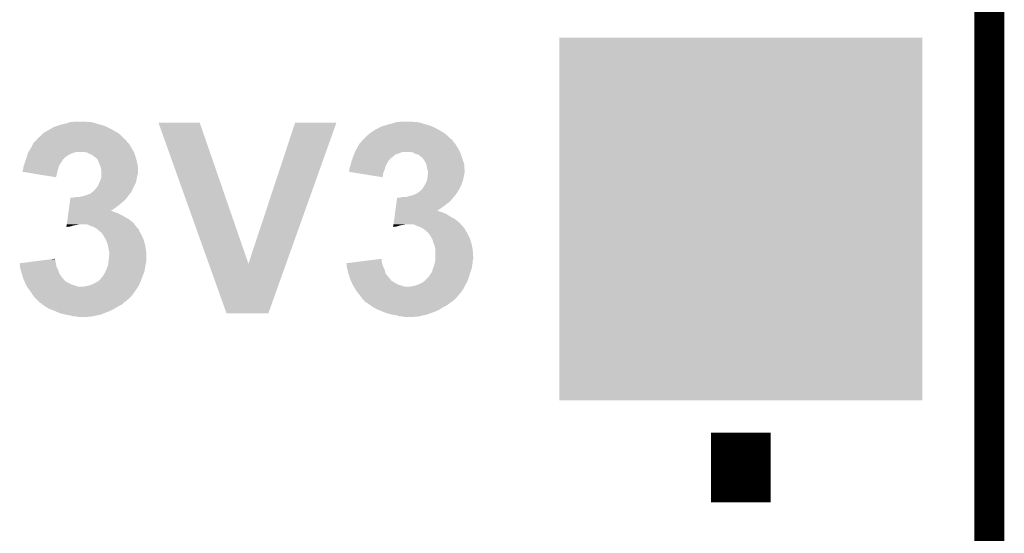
# Model space of a CAD drawing. Extents: x -0.05 to 0.95, y -0.15 to 2.1.
# Tile 22 of 28: x 0.76 to 0.95, y 1.14 to 1.24. Entities that reach past the tile are written whole.
import ezdxf

# ---------------------------------------------------------------- set-up
doc = ezdxf.new("R2010")
doc.units = 0
doc.layers.get('0').update_dxf_attribs({"linetype": 'CONTINUOUS'})
for name, color, linetype in [('ENOCEAN_5_CLICK_V101_GKO', 5, 'CONTINUOUS'), ('ENOCEAN_5_CLICK_V101_GTO', 14, 'CONTINUOUS'), ('ENOCEAN_5_CLICK_V101_GTS', 12, 'CONTINUOUS')]:
    doc.layers.add(name, color=color, linetype=linetype)

# ---------------------------------------------------------------- blocks, each defined once
blk = doc.blocks.new('SQUARE_16')
blk.add_solid([(0.0365, 0.0365), (0.0365, -0.0365), (-0.0365, 0.0365), (-0.0365, -0.0365)])

msp = doc.modelspace()

# ---------------------------------------------------------------- linework, layer by layer
at = {"layer": 'ENOCEAN_5_CLICK_V101_GKO', "const_width": 0.006}
msp.add_lwpolyline([(0.95, -0.05), (0.95, 2.01)], dxfattribs=at)
at = {"layer": 'ENOCEAN_5_CLICK_V101_GTO', "const_width": 0.012}
msp.add_lwpolyline([(0.9, 1.143), (0.9, 1.157)], dxfattribs=at)
at = {"layer": 'ENOCEAN_5_CLICK_V101_GTO'}
for points in [[(0.7599, 1.2174), (0.76116, 1.2181), (0.77462, 1.2174), (0.7734, 1.2181)], [(0.76116, 1.2181), (0.7617, 1.2184), (0.7734, 1.2181), (0.7728, 1.2184)], [(0.7617, 1.2184), (0.7618, 1.2185), (0.7728, 1.2184), (0.7726, 1.2185)], [(0.7618, 1.2185), (0.7627, 1.2188), (0.7726, 1.2185), (0.7719, 1.2188)], [(0.7627, 1.2188), (0.7633, 1.219), (0.7719, 1.2188), (0.7712, 1.219)], [(0.7633, 1.219), (0.7642, 1.2192), (0.7712, 1.219), (0.7705, 1.2192)], [(0.7642, 1.2192), (0.76487, 1.2194), (0.7705, 1.2192), (0.7699, 1.2194)], [(0.76487, 1.2194), (0.7652, 1.2195), (0.7699, 1.2194), (0.7693, 1.2195)], [(0.7652, 1.2195), (0.7662, 1.2196), (0.7688, 1.2195), (0.7683, 1.2196)], [(0.79303, 1.191), (0.7829, 1.2194), (0.801, 1.191), (0.7912, 1.2194)], [(0.7829, 1.2194), (0.7829, 1.2194), (0.7912, 1.2194), (0.7829, 1.2194)], [(0.801, 1.191), (0.8104, 1.2194), (0.80857, 1.191), (0.8187, 1.2194)], [(0.8104, 1.2194), (0.8104, 1.2194), (0.8187, 1.2194), (0.8104, 1.2194)], [(0.8256, 1.2174), (0.8264, 1.2179), (0.84022, 1.2174), (0.83935, 1.2179)], [(0.8264, 1.2179), (0.82676, 1.2181), (0.83935, 1.2179), (0.839, 1.2181)], [(0.82676, 1.2181), (0.8273, 1.2184), (0.839, 1.2181), (0.8384, 1.2184)], [(0.8274, 1.2185), (0.8278, 1.2186), (0.8382, 1.2185), (0.83797, 1.2186)], [(0.8274, 1.2184), (0.8274, 1.2185), (0.8384, 1.2184), (0.8382, 1.2185)], [(0.8278, 1.2186), (0.8283, 1.2188), (0.83797, 1.2186), (0.8375, 1.2188)], [(0.8283, 1.2188), (0.829, 1.219), (0.8375, 1.2188), (0.8368, 1.219)], [(0.829, 1.219), (0.8298, 1.2192), (0.8368, 1.219), (0.8361, 1.2192)], [(0.8298, 1.2192), (0.83047, 1.2194), (0.8361, 1.2192), (0.8355, 1.2194)], [(0.83047, 1.2194), (0.8308, 1.2195), (0.8355, 1.2194), (0.8349, 1.2195)], [(0.8308, 1.2195), (0.8319, 1.2196), (0.8344, 1.2195), (0.8339, 1.2196)], [(0.7581, 1.2156), (0.7583, 1.2158), (0.7765, 1.2156), (0.77643, 1.2158)], [(0.7583, 1.2158), (0.75838, 1.2159), (0.77643, 1.2158), (0.7764, 1.2159)], [(0.75838, 1.2159), (0.75846, 1.216), (0.7764, 1.2159), (0.7762, 1.216)], [(0.75846, 1.216), (0.7587, 1.2163), (0.7762, 1.216), (0.7759, 1.2163)], [(0.7587, 1.2163), (0.75918, 1.2167), (0.7759, 1.2163), (0.7755, 1.2167)], [(0.75918, 1.2167), (0.7593, 1.2168), (0.7755, 1.2167), (0.77538, 1.2168)], [(0.7593, 1.2168), (0.7598, 1.2173), (0.77538, 1.2168), (0.7748, 1.2173)], [(0.7598, 1.2173), (0.7599, 1.2174), (0.7748, 1.2173), (0.77462, 1.2174)], [(0.82375, 1.2156), (0.8239, 1.2158), (0.8422, 1.2156), (0.84207, 1.2158)], [(0.8239, 1.2158), (0.824, 1.2159), (0.84207, 1.2158), (0.842, 1.2159)], [(0.824, 1.2159), (0.8242, 1.2161), (0.842, 1.2159), (0.8418, 1.2161)], [(0.8242, 1.2161), (0.8248, 1.2167), (0.8417, 1.2161), (0.8411, 1.2167)], [(0.8242, 1.2161), (0.8242, 1.2161), (0.8418, 1.2161), (0.8417, 1.2161)], [(0.8248, 1.2167), (0.8249, 1.2168), (0.8411, 1.2167), (0.84098, 1.2168)], [(0.8249, 1.2168), (0.82548, 1.2173), (0.84098, 1.2168), (0.8404, 1.2173)], [(0.82548, 1.2173), (0.8256, 1.2174), (0.8404, 1.2173), (0.84022, 1.2174)], [(0.75676, 1.2135), (0.7572, 1.2142), (0.77794, 1.2135), (0.77756, 1.2142)], [(0.7572, 1.2142), (0.75726, 1.2143), (0.77756, 1.2142), (0.7775, 1.2143)], [(0.75726, 1.2143), (0.7577, 1.2151), (0.7775, 1.2143), (0.777, 1.2151)], [(0.7577, 1.2152), (0.7581, 1.2156), (0.7769, 1.2152), (0.7765, 1.2156)], [(0.7577, 1.2151), (0.7577, 1.2152), (0.777, 1.2151), (0.7769, 1.2152)], [(0.82245, 1.2135), (0.8228, 1.2142), (0.84354, 1.2135), (0.84316, 1.2142)], [(0.8228, 1.2142), (0.82286, 1.2143), (0.84316, 1.2142), (0.8431, 1.2143)], [(0.82286, 1.2143), (0.8233, 1.2151), (0.8431, 1.2143), (0.8426, 1.2151)], [(0.8233, 1.2151), (0.8236, 1.2154), (0.8426, 1.2151), (0.84236, 1.2154)], [(0.8236, 1.2154), (0.82375, 1.2156), (0.84236, 1.2154), (0.8422, 1.2156)], [(0.75613, 1.2116), (0.75627, 1.212), (0.7635, 1.2116), (0.7637, 1.212)], [(0.75627, 1.212), (0.7563, 1.2121), (0.7637, 1.212), (0.7639, 1.2121)], [(0.7563, 1.2121), (0.75633, 1.2122), (0.7639, 1.2121), (0.7639, 1.2122)], [(0.75633, 1.2122), (0.7564, 1.2124), (0.7639, 1.2122), (0.76415, 1.2124)], [(0.7564, 1.2124), (0.75646, 1.2126), (0.76415, 1.2124), (0.7644, 1.2126)], [(0.75646, 1.2126), (0.75658, 1.213), (0.7644, 1.2126), (0.765, 1.213)], [(0.75658, 1.213), (0.7567, 1.2134), (0.765, 1.213), (0.766, 1.2134)], [(0.7567, 1.2134), (0.75676, 1.2135), (0.766, 1.2134), (0.7665, 1.2135)], [(0.7685, 1.2134), (0.7678, 1.2135), (0.778, 1.2134), (0.77794, 1.2135)], [(0.769, 1.2131), (0.7685, 1.2134), (0.7781, 1.2131), (0.778, 1.2134)], [(0.7694, 1.213), (0.769, 1.2131), (0.77813, 1.213), (0.7781, 1.2131)], [(0.7698, 1.2127), (0.7694, 1.213), (0.77823, 1.2127), (0.77813, 1.213)], [(0.77, 1.2125), (0.7698, 1.2127), (0.7783, 1.2125), (0.77823, 1.2127)], [(0.7702, 1.2124), (0.77, 1.2125), (0.77833, 1.2124), (0.7783, 1.2125)], [(0.77046, 1.2122), (0.7703, 1.2124), (0.7784, 1.2122), (0.77833, 1.2124)], [(0.7707, 1.2119), (0.77046, 1.2122), (0.77848, 1.2119), (0.7784, 1.2122)], [(0.77106, 1.211), (0.7707, 1.2119), (0.7787, 1.211), (0.77848, 1.2119)], [(0.82173, 1.2116), (0.82187, 1.212), (0.8291, 1.2116), (0.8294, 1.212)], [(0.82187, 1.212), (0.82193, 1.2122), (0.8294, 1.212), (0.8296, 1.2122)], [(0.82193, 1.2122), (0.822, 1.2124), (0.8296, 1.2122), (0.82985, 1.2124)], [(0.822, 1.2124), (0.82224, 1.213), (0.82985, 1.2124), (0.8306, 1.213)], [(0.82224, 1.213), (0.82232, 1.2132), (0.8306, 1.213), (0.8312, 1.2132)], [(0.82232, 1.2132), (0.8224, 1.2134), (0.8312, 1.2132), (0.8317, 1.2134)], [(0.8224, 1.2134), (0.82245, 1.2135), (0.8317, 1.2134), (0.8321, 1.2135)], [(0.8341, 1.2134), (0.8335, 1.2135), (0.8436, 1.2134), (0.84354, 1.2135)], [(0.8346, 1.2131), (0.8341, 1.2134), (0.8437, 1.2131), (0.8436, 1.2134)], [(0.8351, 1.213), (0.8346, 1.2131), (0.84373, 1.213), (0.8437, 1.2131)], [(0.8355, 1.2127), (0.8351, 1.213), (0.84383, 1.2127), (0.84373, 1.213)], [(0.8357, 1.2125), (0.8355, 1.2127), (0.8439, 1.2125), (0.84383, 1.2127)], [(0.8359, 1.2124), (0.8357, 1.2125), (0.84393, 1.2124), (0.8439, 1.2125)], [(0.8363, 1.2119), (0.8359, 1.2124), (0.8441, 1.2119), (0.84393, 1.2124)], [(0.8366, 1.2114), (0.8363, 1.2119), (0.84427, 1.2114), (0.8441, 1.2119)], [(0.7556, 1.2098), (0.75567, 1.21), (0.76265, 1.2098), (0.7627, 1.21)], [(0.7556, 1.2095), (0.7556, 1.2098), (0.76257, 1.2095), (0.76265, 1.2098)], [(0.75567, 1.21), (0.7557, 1.2101), (0.7627, 1.21), (0.76273, 1.2101)], [(0.7557, 1.2101), (0.7558, 1.2107), (0.76273, 1.2101), (0.7629, 1.2107)], [(0.7558, 1.2107), (0.75599, 1.2112), (0.7629, 1.2107), (0.7632, 1.2112)], [(0.75599, 1.2112), (0.7561, 1.2115), (0.7632, 1.2112), (0.76342, 1.2115)], [(0.7561, 1.2115), (0.75613, 1.2116), (0.76342, 1.2115), (0.7635, 1.2116)], [(0.7713, 1.2104), (0.77106, 1.211), (0.7788, 1.2104), (0.7787, 1.211)], [(0.7714, 1.2099), (0.7713, 1.2104), (0.7788, 1.2099), (0.7788, 1.2104)], [(0.7714, 1.2092), (0.7714, 1.2099), (0.7788, 1.2092), (0.7788, 1.2099)], [(0.8213, 1.2101), (0.8215, 1.2107), (0.82843, 1.2101), (0.8286, 1.2107)], [(0.8213, 1.21), (0.8213, 1.2101), (0.8284, 1.21), (0.82843, 1.2101)], [(0.8213, 1.2096), (0.8213, 1.21), (0.82825, 1.2096), (0.8284, 1.21)], [(0.8215, 1.2107), (0.82163, 1.2112), (0.8286, 1.2107), (0.8289, 1.2112)], [(0.82163, 1.2112), (0.8217, 1.2115), (0.8289, 1.2112), (0.82905, 1.2115)], [(0.8217, 1.2115), (0.82173, 1.2116), (0.82905, 1.2115), (0.8291, 1.2116)], [(0.83676, 1.211), (0.8366, 1.2114), (0.8444, 1.211), (0.84427, 1.2114)], [(0.8368, 1.2109), (0.83676, 1.211), (0.8444, 1.2109), (0.8444, 1.211)], [(0.8369, 1.2104), (0.8368, 1.2109), (0.8444, 1.2104), (0.8444, 1.2109)], [(0.837, 1.2099), (0.8369, 1.2104), (0.84447, 1.2099), (0.8444, 1.2104)], [(0.83707, 1.2097), (0.837, 1.2099), (0.8445, 1.2097), (0.84447, 1.2099)], [(0.7623, 1.2084), (0.7556, 1.2095), (0.7623, 1.2084), (0.76257, 1.2095)], [(0.7712, 1.2077), (0.77129, 1.208), (0.77845, 1.2077), (0.7785, 1.208)], [(0.77129, 1.208), (0.7714, 1.2084), (0.7785, 1.208), (0.77858, 1.2084)], [(0.7714, 1.2089), (0.7714, 1.2092), (0.7787, 1.2089), (0.7788, 1.2092)], [(0.7714, 1.2085), (0.7714, 1.2089), (0.7786, 1.2085), (0.7787, 1.2089)], [(0.7714, 1.2084), (0.7714, 1.2085), (0.77858, 1.2084), (0.7786, 1.2085)], [(0.8212, 1.2095), (0.8213, 1.2096), (0.82821, 1.2095), (0.82825, 1.2096)], [(0.82306, 1.2092), (0.8212, 1.2095), (0.8281, 1.2092), (0.82821, 1.2095)], [(0.828, 1.2084), (0.82306, 1.2092), (0.828, 1.2084), (0.8281, 1.2092)], [(0.8369, 1.2077), (0.83694, 1.208), (0.8441, 1.2077), (0.8442, 1.208)], [(0.83694, 1.208), (0.837, 1.2084), (0.8442, 1.208), (0.84428, 1.2084)], [(0.837, 1.2084), (0.83701, 1.2085), (0.84428, 1.2084), (0.8443, 1.2085)], [(0.83701, 1.2085), (0.83706, 1.2089), (0.8443, 1.2085), (0.8444, 1.2089)], [(0.83706, 1.2089), (0.8371, 1.2092), (0.8444, 1.2089), (0.8444, 1.2092)], [(0.8371, 1.2096), (0.83707, 1.2097), (0.8445, 1.2096), (0.8445, 1.2097)], [(0.8371, 1.2095), (0.8371, 1.2096), (0.8445, 1.2095), (0.8445, 1.2096)], [(0.8371, 1.2092), (0.8371, 1.2095), (0.8444, 1.2092), (0.8445, 1.2095)], [(0.7699, 1.2056), (0.7701, 1.2059), (0.77754, 1.2056), (0.77767, 1.2059)], [(0.7701, 1.2059), (0.7703, 1.2061), (0.77767, 1.2059), (0.77776, 1.2061)], [(0.7703, 1.2061), (0.77038, 1.2062), (0.77776, 1.2061), (0.7778, 1.2062)], [(0.77038, 1.2062), (0.7707, 1.2066), (0.7778, 1.2062), (0.778, 1.2066)], [(0.7707, 1.2066), (0.7709, 1.2071), (0.778, 1.2066), (0.77825, 1.2071)], [(0.7709, 1.2071), (0.77105, 1.2074), (0.77825, 1.2071), (0.7784, 1.2074)], [(0.77105, 1.2074), (0.7712, 1.2077), (0.7784, 1.2074), (0.77845, 1.2077)], [(0.8355, 1.2056), (0.836, 1.2061), (0.84316, 1.2056), (0.84344, 1.2061)], [(0.836, 1.2061), (0.83606, 1.2062), (0.84344, 1.2061), (0.8435, 1.2062)], [(0.83606, 1.2062), (0.83642, 1.2068), (0.8435, 1.2062), (0.8438, 1.2068)], [(0.83642, 1.2068), (0.8366, 1.2071), (0.8438, 1.2068), (0.8439, 1.2071)], [(0.8366, 1.2071), (0.8369, 1.2077), (0.8439, 1.2071), (0.8441, 1.2077)], [(0.76509, 1.2035), (0.76519, 1.2042), (0.7758, 1.2035), (0.7765, 1.2042)], [(0.76519, 1.2042), (0.7652, 1.2043), (0.7765, 1.2042), (0.77657, 1.2043)], [(0.7657, 1.2043), (0.7663, 1.2044), (0.77657, 1.2043), (0.77664, 1.2044)], [(0.7669, 1.2044), (0.7677, 1.2046), (0.77664, 1.2044), (0.77679, 1.2046)], [(0.7677, 1.2046), (0.7684, 1.2048), (0.77679, 1.2046), (0.77693, 1.2048)], [(0.7684, 1.2048), (0.76867, 1.2049), (0.77693, 1.2048), (0.777, 1.2049)], [(0.76867, 1.2049), (0.7692, 1.2051), (0.777, 1.2049), (0.77717, 1.2051)], [(0.7692, 1.2051), (0.76968, 1.2055), (0.77717, 1.2051), (0.7775, 1.2055)], [(0.76968, 1.2055), (0.7698, 1.2056), (0.7775, 1.2055), (0.77754, 1.2056)], [(0.83079, 1.2035), (0.8309, 1.2043), (0.8415, 1.2035), (0.84219, 1.2043)], [(0.8314, 1.2043), (0.8319, 1.2044), (0.84219, 1.2043), (0.84227, 1.2044)], [(0.8326, 1.2044), (0.8333, 1.2046), (0.84227, 1.2044), (0.84244, 1.2046)], [(0.8333, 1.2046), (0.8341, 1.2048), (0.84244, 1.2046), (0.84261, 1.2048)], [(0.8341, 1.2048), (0.83433, 1.2049), (0.84261, 1.2048), (0.8427, 1.2049)], [(0.83433, 1.2049), (0.8348, 1.2051), (0.8427, 1.2049), (0.84283, 1.2051)], [(0.8348, 1.2051), (0.83536, 1.2055), (0.84283, 1.2051), (0.8431, 1.2055)], [(0.83536, 1.2055), (0.8355, 1.2056), (0.8431, 1.2055), (0.84316, 1.2056)], [(0.76483, 1.2016), (0.76493, 1.2023), (0.7733, 1.2016), (0.7743, 1.2023)], [(0.76493, 1.2023), (0.76501, 1.2029), (0.7743, 1.2023), (0.7751, 1.2029)], [(0.76501, 1.2029), (0.76509, 1.2035), (0.7751, 1.2029), (0.7758, 1.2035)], [(0.83053, 1.2016), (0.83063, 1.2023), (0.8389, 1.2016), (0.8399, 1.2023)], [(0.83063, 1.2023), (0.83079, 1.2035), (0.8399, 1.2023), (0.8415, 1.2035)], [(0.76452, 1.1993), (0.76462, 1.2), (0.7778, 1.1993), (0.7769, 1.2)], [(0.76462, 1.2), (0.76475, 1.201), (0.7769, 1.2), (0.7751, 1.201)], [(0.76475, 1.201), (0.76479, 1.2013), (0.7751, 1.201), (0.7744, 1.2013)], [(0.76479, 1.2013), (0.76482, 1.2015), (0.7744, 1.2013), (0.7738, 1.2015)], [(0.76482, 1.2015), (0.76483, 1.2016), (0.7738, 1.2015), (0.7736, 1.2016)], [(0.76483, 1.2016), (0.76483, 1.2016), (0.7736, 1.2016), (0.7733, 1.2016)], [(0.83022, 1.1993), (0.83032, 1.2), (0.8434, 1.1993), (0.8425, 1.2)], [(0.83032, 1.2), (0.83039, 1.2005), (0.8425, 1.2), (0.8416, 1.2005)], [(0.83039, 1.2005), (0.83045, 1.201), (0.8416, 1.2005), (0.8408, 1.201)], [(0.83045, 1.201), (0.83049, 1.2013), (0.8408, 1.201), (0.8401, 1.2013)], [(0.83049, 1.2013), (0.83053, 1.2016), (0.8401, 1.2013), (0.8392, 1.2016)], [(0.83053, 1.2016), (0.83053, 1.2016), (0.8392, 1.2016), (0.8389, 1.2016)], [(0.7644, 1.1984), (0.7652, 1.1985), (0.7644, 1.1984), (0.76441, 1.1985)], [(0.76441, 1.1985), (0.76444, 1.1987), (0.7652, 1.1985), (0.7658, 1.1987)], [(0.76444, 1.1987), (0.76445, 1.1988), (0.7658, 1.1987), (0.7664, 1.1988)], [(0.76445, 1.1988), (0.76447, 1.1989), (0.7664, 1.1988), (0.7669, 1.1989)], [(0.76447, 1.1989), (0.76452, 1.1993), (0.77811, 1.1989), (0.7778, 1.1993)], [(0.7693, 1.1986), (0.7686, 1.1989), (0.77834, 1.1986), (0.77811, 1.1989)], [(0.7699, 1.1984), (0.7693, 1.1986), (0.7785, 1.1984), (0.77834, 1.1986)], [(0.7704, 1.1981), (0.7699, 1.1984), (0.7788, 1.1981), (0.7785, 1.1984)], [(0.77053, 1.198), (0.7704, 1.1981), (0.7789, 1.198), (0.7788, 1.1981)], [(0.7708, 1.1978), (0.77053, 1.198), (0.77898, 1.1978), (0.7789, 1.198)], [(0.8301, 1.1984), (0.8308, 1.1985), (0.8301, 1.1984), (0.83011, 1.1985)], [(0.83011, 1.1985), (0.83014, 1.1987), (0.8308, 1.1985), (0.8314, 1.1987)], [(0.83014, 1.1987), (0.83015, 1.1988), (0.8314, 1.1987), (0.832, 1.1988)], [(0.83015, 1.1988), (0.83017, 1.1989), (0.832, 1.1988), (0.8325, 1.1989)], [(0.83017, 1.1989), (0.83022, 1.1993), (0.84376, 1.1989), (0.8434, 1.1993)], [(0.8349, 1.1986), (0.8343, 1.1989), (0.84402, 1.1986), (0.84376, 1.1989)], [(0.8355, 1.1984), (0.8349, 1.1986), (0.8442, 1.1984), (0.84402, 1.1986)], [(0.8357, 1.1983), (0.8355, 1.1984), (0.8443, 1.1983), (0.8442, 1.1984)], [(0.8361, 1.1981), (0.8357, 1.1983), (0.84443, 1.1981), (0.8443, 1.1983)], [(0.83623, 1.198), (0.8361, 1.1981), (0.8445, 1.198), (0.84443, 1.1981)], [(0.8365, 1.1978), (0.83623, 1.198), (0.84462, 1.1978), (0.8445, 1.198)], [(0.7711, 1.1975), (0.7708, 1.1978), (0.7791, 1.1975), (0.77898, 1.1978)], [(0.7714, 1.1973), (0.7711, 1.1975), (0.77921, 1.1973), (0.7791, 1.1975)], [(0.77176, 1.1968), (0.7714, 1.1973), (0.7795, 1.1968), (0.77921, 1.1973)], [(0.7719, 1.1966), (0.77176, 1.1968), (0.77959, 1.1966), (0.7795, 1.1968)], [(0.7723, 1.1959), (0.7719, 1.1966), (0.7799, 1.1959), (0.77959, 1.1966)], [(0.8368, 1.1975), (0.8365, 1.1978), (0.8448, 1.1975), (0.84462, 1.1978)], [(0.837, 1.1973), (0.8368, 1.1975), (0.84491, 1.1973), (0.8448, 1.1975)], [(0.83746, 1.1968), (0.8371, 1.1973), (0.8452, 1.1968), (0.84491, 1.1973)], [(0.8376, 1.1966), (0.83746, 1.1968), (0.84529, 1.1966), (0.8452, 1.1968)], [(0.838, 1.1959), (0.8376, 1.1966), (0.8456, 1.1959), (0.84529, 1.1966)], [(0.7726, 1.1952), (0.7723, 1.1959), (0.78011, 1.1952), (0.7799, 1.1959)], [(0.77268, 1.1949), (0.7726, 1.1952), (0.7802, 1.1949), (0.78011, 1.1952)], [(0.7728, 1.1944), (0.77268, 1.1949), (0.78029, 1.1944), (0.7802, 1.1949)], [(0.7729, 1.1938), (0.7728, 1.1944), (0.7804, 1.1938), (0.78029, 1.1944)], [(0.8382, 1.1952), (0.838, 1.1959), (0.84581, 1.1952), (0.8456, 1.1959)], [(0.83831, 1.1949), (0.8382, 1.1952), (0.8459, 1.1949), (0.84581, 1.1952)], [(0.8385, 1.1944), (0.83831, 1.1949), (0.84599, 1.1944), (0.8459, 1.1949)], [(0.8386, 1.1938), (0.8385, 1.1944), (0.8461, 1.1938), (0.84599, 1.1944)], [(0.76132, 1.1919), (0.7621, 1.192), (0.7621, 1.1919), (0.7621, 1.192)], [(0.77289, 1.1917), (0.77297, 1.1925), (0.7805, 1.1917), (0.7805, 1.1925)], [(0.773, 1.1933), (0.7729, 1.1938), (0.78044, 1.1933), (0.7804, 1.1938)], [(0.77297, 1.1925), (0.773, 1.1928), (0.7805, 1.1925), (0.78048, 1.1928)], [(0.773, 1.1928), (0.773, 1.1933), (0.78048, 1.1928), (0.78044, 1.1933)], [(0.82386, 1.1915), (0.8278, 1.192), (0.8278, 1.1915), (0.8278, 1.192)], [(0.8386, 1.1925), (0.8386, 1.1938), (0.8462, 1.1925), (0.8461, 1.1938)], [(0.8386, 1.192), (0.8386, 1.1925), (0.8462, 1.192), (0.8462, 1.1925)], [(0.8386, 1.1918), (0.8386, 1.192), (0.84613, 1.1918), (0.8462, 1.192)], [(0.755, 1.1911), (0.75816, 1.1915), (0.76228, 1.1911), (0.7622, 1.1915)], [(0.75501, 1.191), (0.755, 1.1911), (0.7623, 1.191), (0.76228, 1.1911)], [(0.75508, 1.1904), (0.75501, 1.191), (0.7624, 1.1904), (0.7623, 1.191)], [(0.7551, 1.1902), (0.75508, 1.1904), (0.7625, 1.1902), (0.7624, 1.1904)], [(0.7552, 1.1898), (0.7551, 1.1902), (0.7627, 1.1898), (0.7625, 1.1902)], [(0.75816, 1.1915), (0.76132, 1.1919), (0.7622, 1.1915), (0.7621, 1.1919)], [(0.77229, 1.1895), (0.7725, 1.19), (0.7801, 1.1895), (0.78018, 1.19)], [(0.7725, 1.19), (0.77276, 1.1907), (0.78018, 1.19), (0.7803, 1.1907)], [(0.77276, 1.1907), (0.7728, 1.1908), (0.7803, 1.1907), (0.78032, 1.1908)], [(0.7728, 1.1908), (0.77289, 1.1917), (0.78032, 1.1908), (0.7805, 1.1917)], [(0.7966, 1.181), (0.79303, 1.191), (0.805, 1.181), (0.80857, 1.191)], [(0.8207, 1.1911), (0.82386, 1.1915), (0.82788, 1.1911), (0.8278, 1.1915)], [(0.82071, 1.191), (0.8207, 1.1911), (0.8279, 1.191), (0.82788, 1.1911)], [(0.82078, 1.1904), (0.82071, 1.191), (0.8281, 1.1904), (0.8279, 1.191)], [(0.8208, 1.1902), (0.82078, 1.1904), (0.8282, 1.1902), (0.8281, 1.1904)], [(0.8209, 1.1898), (0.8208, 1.1902), (0.8284, 1.1898), (0.8282, 1.1902)], [(0.83796, 1.1895), (0.8381, 1.19), (0.8457, 1.1895), (0.84587, 1.19)], [(0.8381, 1.19), (0.83814, 1.1901), (0.84587, 1.19), (0.8459, 1.1901)], [(0.83814, 1.1901), (0.83836, 1.1907), (0.8459, 1.1901), (0.846, 1.1907)], [(0.83836, 1.1907), (0.8384, 1.1908), (0.846, 1.1907), (0.84602, 1.1908)], [(0.8384, 1.1908), (0.83848, 1.1912), (0.84602, 1.1908), (0.8461, 1.1912)], [(0.83848, 1.1912), (0.83858, 1.1917), (0.8461, 1.1912), (0.8461, 1.1917)], [(0.83858, 1.1917), (0.8386, 1.1918), (0.8461, 1.1917), (0.84613, 1.1918)], [(0.7553, 1.1894), (0.7552, 1.1898), (0.76285, 1.1894), (0.7627, 1.1898)], [(0.75543, 1.189), (0.7553, 1.1894), (0.763, 1.189), (0.76285, 1.1894)], [(0.75561, 1.1884), (0.75543, 1.189), (0.7634, 1.1884), (0.763, 1.189)], [(0.7558, 1.1878), (0.75561, 1.1884), (0.7639, 1.1878), (0.7634, 1.1884)], [(0.7708, 1.1875), (0.7714, 1.1881), (0.77934, 1.1875), (0.77956, 1.1881)], [(0.7714, 1.1882), (0.7717, 1.1884), (0.7796, 1.1882), (0.77968, 1.1884)], [(0.7714, 1.1881), (0.7714, 1.1882), (0.77956, 1.1881), (0.7796, 1.1882)], [(0.7717, 1.1884), (0.7719, 1.1888), (0.77968, 1.1884), (0.77983, 1.1888)], [(0.7719, 1.1888), (0.7722, 1.1893), (0.77983, 1.1888), (0.78002, 1.1893)], [(0.7722, 1.1893), (0.77229, 1.1895), (0.78002, 1.1893), (0.7801, 1.1895)], [(0.821, 1.1894), (0.8209, 1.1898), (0.8285, 1.1894), (0.8284, 1.1898)], [(0.82112, 1.189), (0.821, 1.1894), (0.8286, 1.189), (0.8285, 1.1894)], [(0.8215, 1.1878), (0.82112, 1.189), (0.8296, 1.1878), (0.8286, 1.189)], [(0.8364, 1.1875), (0.8371, 1.1882), (0.84504, 1.1875), (0.8453, 1.1882)], [(0.8371, 1.1882), (0.8373, 1.1884), (0.8453, 1.1882), (0.84536, 1.1884)], [(0.8373, 1.1884), (0.8375, 1.1888), (0.84536, 1.1884), (0.84548, 1.1888)], [(0.8375, 1.1888), (0.8379, 1.1893), (0.84548, 1.1888), (0.84564, 1.1893)], [(0.8379, 1.1893), (0.83796, 1.1895), (0.84564, 1.1893), (0.8457, 1.1895)], [(0.75594, 1.1875), (0.7558, 1.1878), (0.7642, 1.1875), (0.7639, 1.1878)], [(0.75603, 1.1873), (0.75594, 1.1875), (0.7645, 1.1873), (0.7642, 1.1875)], [(0.75626, 1.1868), (0.75603, 1.1873), (0.7655, 1.1868), (0.7645, 1.1873)], [(0.75635, 1.1866), (0.75626, 1.1868), (0.7661, 1.1866), (0.7655, 1.1868)], [(0.7564, 1.1865), (0.75635, 1.1866), (0.76645, 1.1865), (0.7661, 1.1866)], [(0.75647, 1.1864), (0.7564, 1.1865), (0.7668, 1.1864), (0.76645, 1.1865)], [(0.7568, 1.1859), (0.75647, 1.1864), (0.7785, 1.1859), (0.77881, 1.1864)], [(0.7679, 1.1864), (0.7683, 1.1865), (0.77881, 1.1864), (0.77887, 1.1865)], [(0.7683, 1.1865), (0.7689, 1.1866), (0.77887, 1.1865), (0.77894, 1.1866)], [(0.7689, 1.1866), (0.7692, 1.1867), (0.77894, 1.1866), (0.779, 1.1867)], [(0.7692, 1.1867), (0.7695, 1.1868), (0.779, 1.1867), (0.77904, 1.1868)], [(0.7695, 1.1868), (0.7701, 1.1871), (0.77904, 1.1868), (0.77917, 1.1871)], [(0.7701, 1.1871), (0.77062, 1.1874), (0.77917, 1.1871), (0.7793, 1.1874)], [(0.77062, 1.1874), (0.7708, 1.1875), (0.7793, 1.1874), (0.77934, 1.1875)], [(0.82155, 1.1877), (0.8215, 1.1878), (0.8296, 1.1877), (0.8296, 1.1878)], [(0.82173, 1.1873), (0.82155, 1.1877), (0.8302, 1.1873), (0.8296, 1.1877)], [(0.82182, 1.1871), (0.82173, 1.1873), (0.8306, 1.1871), (0.8302, 1.1873)], [(0.82196, 1.1868), (0.82182, 1.1871), (0.8311, 1.1868), (0.8306, 1.1871)], [(0.82205, 1.1866), (0.82196, 1.1868), (0.8318, 1.1866), (0.8311, 1.1868)], [(0.8221, 1.1865), (0.82205, 1.1866), (0.8321, 1.1865), (0.8318, 1.1866)], [(0.82217, 1.1864), (0.8221, 1.1865), (0.8324, 1.1864), (0.8321, 1.1865)], [(0.8225, 1.1859), (0.82217, 1.1864), (0.8442, 1.1859), (0.84445, 1.1864)], [(0.8336, 1.1864), (0.834, 1.1865), (0.84445, 1.1864), (0.8445, 1.1865)], [(0.834, 1.1865), (0.8345, 1.1866), (0.8445, 1.1865), (0.84455, 1.1866)], [(0.8345, 1.1866), (0.8348, 1.1867), (0.84455, 1.1866), (0.8446, 1.1867)], [(0.8348, 1.1867), (0.8351, 1.1868), (0.8446, 1.1867), (0.84466, 1.1868)], [(0.8351, 1.1868), (0.8358, 1.1871), (0.84466, 1.1868), (0.84483, 1.1871)], [(0.8358, 1.1871), (0.83625, 1.1874), (0.84483, 1.1871), (0.845, 1.1874)], [(0.83625, 1.1874), (0.8364, 1.1875), (0.845, 1.1874), (0.84504, 1.1875)], [(0.7572, 1.1854), (0.7568, 1.1859), (0.77814, 1.1854), (0.7785, 1.1859)], [(0.7575, 1.1849), (0.7572, 1.1854), (0.77779, 1.1849), (0.77814, 1.1854)], [(0.7578, 1.1845), (0.7575, 1.1849), (0.7775, 1.1845), (0.77779, 1.1849)], [(0.7581, 1.1841), (0.7578, 1.1845), (0.7771, 1.1841), (0.7775, 1.1845)], [(0.7584, 1.1838), (0.7581, 1.1841), (0.7768, 1.1838), (0.7771, 1.1841)], [(0.8228, 1.1854), (0.8225, 1.1859), (0.84384, 1.1854), (0.8442, 1.1859)], [(0.82296, 1.1852), (0.8228, 1.1854), (0.8437, 1.1852), (0.84384, 1.1854)], [(0.8232, 1.1849), (0.82296, 1.1852), (0.84344, 1.1849), (0.8437, 1.1852)], [(0.8238, 1.1841), (0.8232, 1.1849), (0.84276, 1.1841), (0.84344, 1.1849)], [(0.824, 1.1838), (0.8238, 1.1841), (0.8425, 1.1838), (0.84276, 1.1841)], [(0.7585, 1.1837), (0.7584, 1.1838), (0.7766, 1.1837), (0.7768, 1.1838)], [(0.7587, 1.1835), (0.7585, 1.1837), (0.7764, 1.1835), (0.7766, 1.1837)], [(0.7589, 1.1833), (0.7587, 1.1835), (0.7761, 1.1833), (0.7764, 1.1835)], [(0.75932, 1.183), (0.7589, 1.1833), (0.7758, 1.183), (0.7761, 1.1833)], [(0.75974, 1.1827), (0.75932, 1.183), (0.7754, 1.1827), (0.7758, 1.183)], [(0.76016, 1.1824), (0.75974, 1.1827), (0.7748, 1.1824), (0.7754, 1.1827)], [(0.7603, 1.1823), (0.76016, 1.1824), (0.77463, 1.1823), (0.7748, 1.1824)], [(0.76065, 1.1821), (0.7603, 1.1823), (0.7743, 1.1821), (0.77463, 1.1823)], [(0.761, 1.1819), (0.76065, 1.1821), (0.77395, 1.1819), (0.7743, 1.1821)], [(0.8243, 1.1836), (0.824, 1.1838), (0.8422, 1.1836), (0.8424, 1.1838)], [(0.824, 1.1838), (0.824, 1.1838), (0.8424, 1.1838), (0.8425, 1.1838)], [(0.82435, 1.1835), (0.8243, 1.1836), (0.8421, 1.1835), (0.8422, 1.1836)], [(0.8244, 1.1834), (0.82435, 1.1835), (0.84195, 1.1834), (0.8421, 1.1835)], [(0.8245, 1.1833), (0.8244, 1.1834), (0.8418, 1.1833), (0.84195, 1.1834)], [(0.82544, 1.1827), (0.8246, 1.1833), (0.841, 1.1827), (0.8418, 1.1833)], [(0.82586, 1.1824), (0.82544, 1.1827), (0.8405, 1.1824), (0.841, 1.1827)], [(0.826, 1.1823), (0.82586, 1.1824), (0.8403, 1.1823), (0.8405, 1.1824)], [(0.82635, 1.1821), (0.826, 1.1823), (0.8399, 1.1821), (0.8403, 1.1823)], [(0.8267, 1.1819), (0.82635, 1.1821), (0.8396, 1.1819), (0.8399, 1.1821)], [(0.76153, 1.1817), (0.761, 1.1819), (0.7736, 1.1817), (0.77395, 1.1819)], [(0.7618, 1.1816), (0.76153, 1.1817), (0.77337, 1.1816), (0.7736, 1.1817)], [(0.76227, 1.1814), (0.7618, 1.1816), (0.7729, 1.1814), (0.77337, 1.1816)], [(0.76297, 1.1811), (0.76227, 1.1814), (0.7721, 1.1811), (0.7729, 1.1814)], [(0.7632, 1.181), (0.76297, 1.1811), (0.77187, 1.181), (0.7721, 1.1811)], [(0.76407, 1.1808), (0.7632, 1.181), (0.7714, 1.1808), (0.77187, 1.181)], [(0.7645, 1.1807), (0.76407, 1.1808), (0.77095, 1.1807), (0.7714, 1.1808)], [(0.7652, 1.1806), (0.7645, 1.1807), (0.7705, 1.1806), (0.77095, 1.1807)], [(0.7658, 1.1804), (0.7652, 1.1806), (0.7696, 1.1804), (0.7705, 1.1806)], [(0.7667, 1.1803), (0.7663, 1.1804), (0.7686, 1.1803), (0.7696, 1.1804)], [(0.82717, 1.1817), (0.8267, 1.1819), (0.8393, 1.1817), (0.8396, 1.1819)], [(0.8274, 1.1816), (0.82717, 1.1817), (0.83907, 1.1816), (0.8393, 1.1817)], [(0.8279, 1.1814), (0.8274, 1.1816), (0.8386, 1.1814), (0.83907, 1.1816)], [(0.8289, 1.181), (0.8279, 1.1814), (0.83753, 1.181), (0.8386, 1.1814)], [(0.82977, 1.1808), (0.8289, 1.181), (0.837, 1.1808), (0.83753, 1.181)], [(0.8302, 1.1807), (0.82977, 1.1808), (0.83655, 1.1807), (0.837, 1.1808)], [(0.8309, 1.1806), (0.8302, 1.1807), (0.8361, 1.1806), (0.83655, 1.1807)], [(0.8314, 1.1804), (0.8309, 1.1806), (0.8353, 1.1804), (0.8361, 1.1806)], [(0.8324, 1.1803), (0.8319, 1.1804), (0.8343, 1.1803), (0.8353, 1.1804)]]:
    msp.add_solid(points, dxfattribs=at)

# ---------------------------------------------------------------- block references
at = {"layer": 'ENOCEAN_5_CLICK_V101_GTS'}
msp.add_blockref('SQUARE_16', (0.9, 1.2), dxfattribs=at)

doc.saveas('drawing.dxf')
